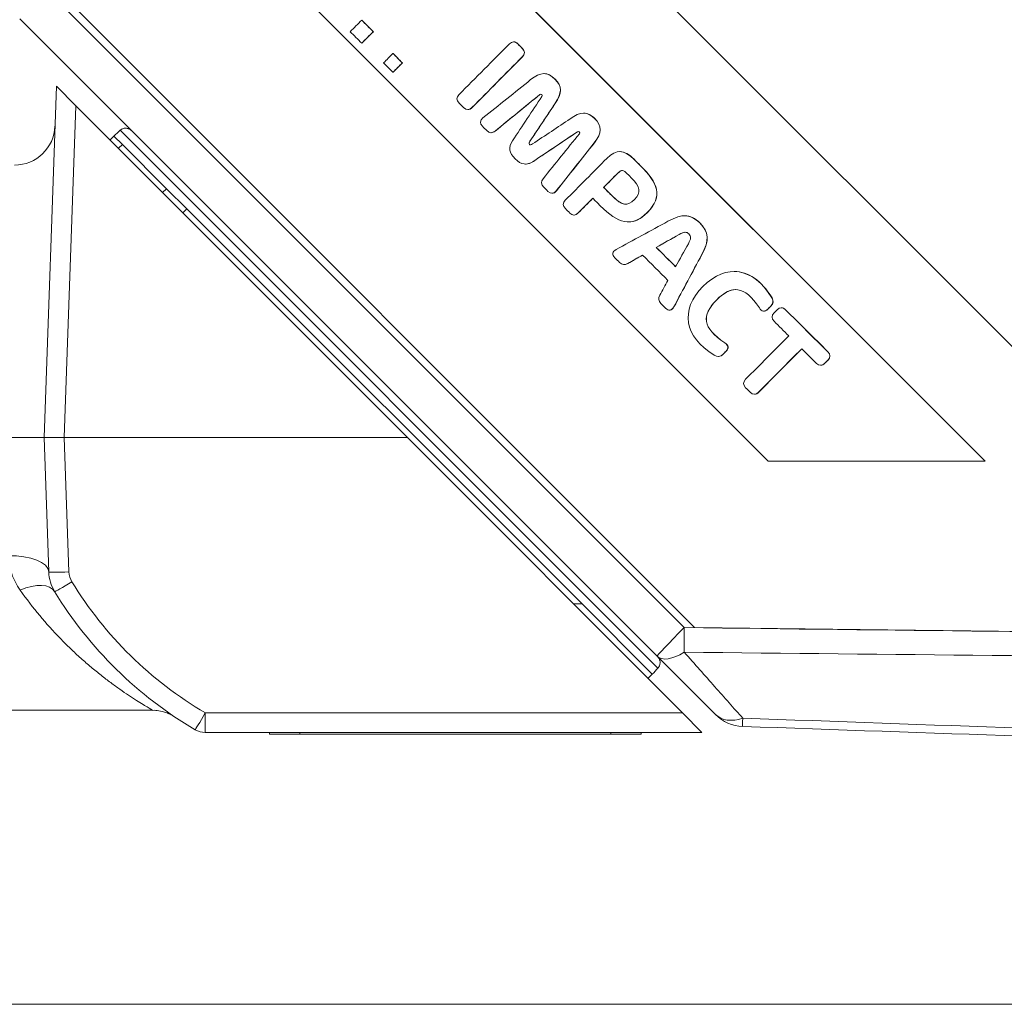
# Model space of a CAD drawing. Header units: millimetres. Extents: x 4 to 836, y 3 to 589.
# Tile 55 of 94: x 477 to 502, y 274 to 298. Entities that reach past the tile are written whole.
import ezdxf

# ---------------------------------------------------------------- set-up
doc = ezdxf.new("R2010")
doc.units = ezdxf.units.MM
doc.layers.add('1', color=7, linetype='Continuous', true_color=0xffffff)
doc.styles.add('ideas_simplex', font='simplex.shx')
doc.dimstyles.get("Standard").update_dxf_attribs({"dimtxt": 0.18, "dimasz": 0.18, "dimexe": 0.18, "dimexo": 0.0625, "dimgap": 0.09, "dimtad": 0, "dimtih": 1, "dimtoh": 1, "dimdec": 4, "dimzin": 0, "dimdsep": 46, "dimtxsty": 'Standard', "dimcen": 0.09, "dimadec": 0, "dimazin": 0, "dimtfac": 1, "dimtdec": 4, "dimtofl": 0, "dimtmove": 0, "dimatfit": 3, "dimfxl": 1, "dimtolj": 1, "dimtzin": 0, "dimarcsym": 0})

# ---------------------------------------------------------------- blocks, each defined once
blk = doc.blocks.new('_U0')
at = {"layer": '1', "color": 87, "lineweight": 25}
for p, q in [((490.370602, 401.966338), (488.870602, 401.966338)), ((488.870602, 401.966338), (488.870602, 396.341338)), ((506.045602, 401.966338), (504.545602, 401.966338)), ((506.045602, 396.341338), (506.045602, 401.966338)), ((488.870602, 396.341338), (490.370602, 396.341338)), ((504.545602, 396.341338), (506.045602, 396.341338))]:
    blk.add_line(p, q, dxfattribs=at)
at = {"layer": '1', "color": 152, "lineweight": 13}
for p, q in [((470.308102, 350.295244), (470.308102, 396.841338)), ((524.608102, 306.969726), (524.608102, 396.841338))]:
    blk.add_line(p, q, dxfattribs=at)
at = {"layer": '1', "color": 27, "lineweight": 13}
blk.add_line((470.308102, 394.841338), (524.608102, 394.841338), dxfattribs=at)
at = {"layer": '1', "color": 27, "lineweight": 18}
for points in [[(470.308102, 394.841338), (473.3081, 395.370319), (473.308104, 394.312357)], [(524.608102, 394.841338), (521.608104, 394.312357), (521.6081, 395.370319)]]:
    blk.add_solid(points, dxfattribs=at)
at = {"layer": '1', "color": 87, "linetype": 'Continuous', "lineweight": 25, "char_height": 3, "attachment_point": 7, "line_spacing_factor": 1.204819, "style": 'ideas_simplex'}
for s, insert in [('\\W1.2097;54,3', (491.827102, 404.101338)), ('\\W1.1692;2.138', (490.342102, 396.788838))]:
    blk.add_mtext(s, dxfattribs=dict(at, insert=insert))

msp = doc.modelspace()

# ---------------------------------------------------------------- linework, layer by layer
at = {"layer": '1', "color": 18, "linetype": 'Continuous', "lineweight": 18}
for p, q in [((509.005, 282.825), (478.523, 313.325)), ((509.008, 282.825), (478.527, 313.325)), ((478.523, 298.508), (494.014, 283.008)), ((494.014, 283.008), (509.005, 282.825)), ((483.494, 280.367), (483.494, 280.407)), ((492.694, 280.407), (492.694, 280.367)), ((484.244, 280.367), (483.494, 280.367)), ((491.944, 280.367), (484.244, 280.367)), ((492.694, 280.367), (491.944, 280.367))]:
    msp.add_line(p, q, dxfattribs=at)
at = {"layer": '1', "color": 7, "linetype": 'Continuous', "lineweight": 18}
for p, q in [((501.206, 287.125), (483.565, 304.777)), ((501.209, 287.125), (483.567, 304.779)), ((481.163, 301.806), (495.835, 287.125)), ((495.835, 287.125), (501.206, 287.125)), ((501.206, 287.125), (501.209, 287.125))]:
    msp.add_line(p, q, dxfattribs=at)
at = {"layer": '1', "color": 252, "linetype": 'Continuous', "lineweight": 13}
for p, q in [((478.273, 298.489), (493.759, 283.002)), ((493.109, 282.001), (479.793, 295.317)), ((479.849, 294.968), (479.752, 294.872)), ((480.847, 293.775), (480.945, 293.872)), ((481.445, 293.372), (481.346, 293.275)), ((491.018, 283.588), (491.229, 283.588))]:
    msp.add_line(p, q, dxfattribs=at)
at = {"layer": '1', "color": 252, "linetype": 'Continuous', "lineweight": 18}
for p, q in [((493.087, 282.295), (477.308, 298.074)), ((479.545, 295.079), (479.641, 295.175)), ((479.641, 295.175), (479.849, 294.968)), ((479.849, 294.968), (480.945, 293.872)), ((480.945, 293.872), (481.445, 293.372)), ((491.229, 283.588), (481.445, 293.372)), ((491.229, 283.588), (492.967, 281.849)), ((494.534, 280.849), (493.087, 282.295)), ((492.967, 281.849), (492.861, 281.743))]:
    msp.add_line(p, q, dxfattribs=at)
at = {"layer": '1', "color": 163, "linetype": 'Continuous', "lineweight": 18}
for p, q in [((485.776, 298.046), (485.779, 298.046)), ((486.061, 297.76), (486.064, 297.76)), ((485.776, 297.475), (485.779, 297.475)), ((486.548, 297.22), (486.551, 297.22)), ((486.78, 296.988), (486.783, 296.988)), ((486.548, 296.756), (486.551, 296.756))]:
    msp.add_line(p, q, dxfattribs=at)
at = {"layer": '1', "color": 5, "linetype": 'Continuous', "lineweight": 18}
for p, q in [((489.538, 297.507), (489.534, 297.507)), ((490.287, 296.721), (490.283, 296.721)), ((490.185, 296.205), (490.188, 296.205)), ((488.4, 295.831), (488.404, 295.831)), ((490.555, 295.977), (490.559, 295.977)), ((491.275, 295.742), (491.27, 295.742)), ((491.116, 295.282), (491.12, 295.282)), ((488.977, 295.258), (488.982, 295.258)), ((489.926, 294.967), (489.93, 294.967)), ((492.166, 294.79), (492.162, 294.79)), ((489.83, 294.481), (489.834, 294.481)), ((491.762, 293.904), (491.766, 293.904)), ((490.485, 293.757), (490.489, 293.757)), ((491.029, 293.219), (491.033, 293.219)), ((493.778, 293.201), (493.774, 293.201)), ((492.374, 293.047), (492.378, 293.047)), ((493.63, 292.737), (493.633, 292.737)), ((493.064, 292.418), (493.068, 292.418)), ((494.189, 292.235), (494.193, 292.235)), ((492.27, 291.993), (492.275, 291.993)), ((494.995, 291.82), (494.991, 291.82)), ((496.166, 290.923), (496.162, 290.923)), ((493.394, 290.865), (493.398, 290.865)), ((495.731, 290.841), (495.735, 290.841)), ((494.604, 289.719), (494.608, 289.719)), ((497.133, 289.498), (497.138, 289.498)), ((495.495, 288.782), (495.499, 288.782))]:
    msp.add_line(p, q, dxfattribs=at)
at = {"layer": '1', "color": 5, "linetype": 'Continuous', "lineweight": 13}
for p, q in [((489.751, 297.139), (489.755, 297.139)), ((495.932, 291.169), (495.929, 291.169)), ((497.314, 289.626), (497.318, 289.626))]:
    msp.add_line(p, q, dxfattribs=at)
at = {"layer": '1', "color": 27, "linetype": 'Continuous', "lineweight": 18}
for p, q in [((477.912, 287.707), (478.216, 296.41)), ((478.216, 296.41), (478.698, 295.927)), ((478.698, 295.927), (486.906, 287.707)), ((478.028, 284.381), (477.912, 287.707)), ((478.411, 287.707), (477.912, 287.707)), ((486.906, 287.707), (478.411, 287.707)), ((486.906, 287.707), (493.713, 280.89)), ((468.477, 280.957), (480.593, 280.957)), ((493.713, 280.89), (494.194, 280.407)), ((494.194, 280.407), (481.903, 280.407))]:
    msp.add_line(p, q, dxfattribs=at)
at = {"layer": '1', "color": 27, "linetype": 'Continuous', "lineweight": 13}
for p, q in [((478.698, 295.927), (478.411, 287.707)), ((478.411, 287.707), (478.527, 284.381)), ((481.903, 280.407), (481.903, 280.89)), ((481.903, 280.89), (493.713, 280.89))]:
    msp.add_line(p, q, dxfattribs=at)
at = {"layer": '1', "color": 18, "linetype": 'Continuous', "lineweight": 13}
for p, q in [((484.244, 280.407), (484.244, 280.367)), ((491.944, 280.367), (491.944, 280.407))]:
    msp.add_line(p, q, dxfattribs=at)
at = {"layer": '1', "color": 251, "linetype": 'Continuous', "lineweight": 18}
msp.add_line((450.562, 273.675), (595.158, 273.675), dxfattribs=at)
at = {"layer": '1', "color": 27, "linetype": 'Continuous', "lineweight": 18}
for centre, radius, start, end in [((477.182, 295.457), 1, 269.8976, 358), ((479.027, 284.416), 1, 182, 211.366), ((486.712, 289.1), 10, 211.366, 239.5925), ((481.903, 280.907), 0.5, 239.5925, 270)]:
    msp.add_arc(centre, radius, start, end, dxfattribs=at)
at = {"layer": '1', "color": 27, "linetype": 'Continuous', "lineweight": 13}
for centre, radius, start, end in [((479.027, 284.398), 0.5, 182, 211.366), ((486.712, 289.083), 9.5, 211.366, 239.5925)]:
    msp.add_arc(centre, radius, start, end, dxfattribs=at)
at = {"layer": '1', "color": 252, "linetype": 'Continuous', "lineweight": 18}
msp.add_arc((495.241, 281.556), 1, 225, 268, dxfattribs=at)
at = {"layer": '1', "color": 27, "linetype": 'Continuous', "lineweight": 13}
for centre, major_axis, ratio, start_param, end_param in [((477.028, 284.346), (-0.999, -0.035), 0.433473, 3.141593, 4.697253), ((478.527, 284.398), (0.5, 0.017), 0.034878, 3.141593, 4.711171), ((477.319, 283.375), (-0.854, -0.521), 0.498897, 3.141593, 4.417155), ((478.6, 284.155), (-0.427, -0.26), 0.029804, 0, 1.55263), ((481.903, 280.907), (-0.253, -0.431), 0.017672, 0, 1.540693)]:
    msp.add_ellipse(centre, major_axis=major_axis, ratio=ratio, start_param=start_param, end_param=end_param, dxfattribs=at)
at = {"layer": '1', "color": 252, "linetype": 'Continuous', "lineweight": 13}
for centre, major_axis, ratio, start_param, end_param in [((493.794, 283.002), (-0.707, -0.707), 0.024685, 4.737069, 6.283185), ((493.794, 283.002), (-0.012, -1), 0.034897, 4.712802, 5.366102), ((493.794, 283.002), (-0.707, -0.707), 0.454746, 0, 1.099059), ((495.241, 281.556), (-0.707, -0.707), 0.663424, 0, 0.943903), ((495.241, 281.556), (-0.035, -0.999), 0.011787, 5.63215, 6.283185)]:
    msp.add_ellipse(centre, major_axis=major_axis, ratio=ratio, start_param=start_param, end_param=end_param, dxfattribs=at)
at = {"layer": '1', "color": 163, "linetype": 'Continuous', "lineweight": 18}
for points in [[(485.776, 298.046), (485.681, 297.951), (485.585, 297.855), (485.49, 297.76)], [(486.061, 297.76), (485.966, 297.855), (485.871, 297.951), (485.776, 298.046)], [(486.064, 297.76), (485.969, 297.855), (485.874, 297.951), (485.779, 298.046)], [(485.49, 297.76), (485.585, 297.665), (485.681, 297.57), (485.776, 297.475)], [(485.776, 297.475), (485.871, 297.57), (485.966, 297.665), (486.061, 297.76)], [(485.779, 297.475), (485.874, 297.57), (485.969, 297.665), (486.064, 297.76)], [(486.548, 297.22), (486.47, 297.143), (486.393, 297.065), (486.316, 296.988)], [(486.78, 296.988), (486.702, 297.065), (486.625, 297.143), (486.548, 297.22)], [(486.783, 296.988), (486.706, 297.065), (486.628, 297.143), (486.551, 297.22)], [(486.316, 296.988), (486.393, 296.91), (486.47, 296.833), (486.548, 296.756)], [(486.548, 296.756), (486.625, 296.833), (486.702, 296.91), (486.78, 296.988)], [(486.551, 296.756), (486.628, 296.833), (486.706, 296.91), (486.783, 296.988)]]:
    msp.add_open_spline(points, degree=3, dxfattribs=at)
at = {"layer": '1', "color": 5, "linetype": 'Continuous', "lineweight": 18}
for points, knots in [([(488.183, 296.2), (488.599, 296.619), (489.015, 297.038), (489.43, 297.457), (489.497, 297.524), (489.571, 297.524), (489.637, 297.458), (489.675, 297.42), (489.713, 297.383), (489.751, 297.345), (489.817, 297.279), (489.818, 297.205), (489.751, 297.139)], [0, 0, 0, 0, 0.73731, 0.73731, 0.73731, 0.835407, 0.835407, 0.835407, 0.901939, 0.901939, 0.901939, 1, 1, 1, 1]), ([(489.537, 297.507), (489.572, 297.508), (489.607, 297.491), (489.641, 297.458), (489.678, 297.42), (489.716, 297.383), (489.754, 297.345), (489.821, 297.279), (489.821, 297.205), (489.755, 297.139)], [0, 0, 0, 0, 0.229805, 0.229805, 0.229805, 0.541133, 0.541133, 0.541133, 1, 1, 1, 1]), ([(489.751, 297.139), (489.335, 296.719), (488.92, 296.3), (488.504, 295.881), (488.438, 295.815), (488.364, 295.814), (488.297, 295.881), (488.259, 295.918), (488.221, 295.956), (488.184, 295.993), (488.117, 296.059), (488.117, 296.134), (488.183, 296.2)], [0, 0, 0, 0, 0.737359, 0.737359, 0.737359, 0.835462, 0.835462, 0.835462, 0.901998, 0.901998, 0.901998, 1, 1, 1, 1]), ([(489.755, 297.139), (489.339, 296.719), (488.923, 296.3), (488.507, 295.881), (488.474, 295.848), (488.439, 295.831), (488.404, 295.831)], [0, 0, 0, 0, 0.937742, 0.937742, 0.937742, 1, 1, 1, 1]), ([(488.775, 295.623), (489.169, 295.939), (489.563, 296.255), (489.957, 296.572), (490.202, 296.77), (490.373, 296.767), (490.74, 296.402), (490.735, 296.241), (490.555, 295.977)], [0, 0, 0, 0, 0.527315, 0.527315, 0.527315, 0.763174, 0.763174, 1, 1, 1, 1]), ([(490.289, 296.721), (490.383, 296.721), (490.47, 296.675), (490.744, 296.402), (490.738, 296.241), (490.559, 295.977)], [0, 0, 0, 0, 0.327647, 0.327647, 1, 1, 1, 1]), ([(490.185, 296.205), (489.816, 295.903), (489.447, 295.601), (489.078, 295.3), (489.006, 295.241), (488.936, 295.245), (488.872, 295.309), (488.836, 295.345), (488.8, 295.381), (488.764, 295.416), (488.694, 295.486), (488.699, 295.562), (488.775, 295.623)], [0, 0, 0, 0, 0.696183, 0.696183, 0.696183, 0.808446, 0.808446, 0.808446, 0.882625, 0.882625, 0.882625, 1, 1, 1, 1]), ([(490.188, 296.205), (489.819, 295.903), (489.45, 295.601), (489.081, 295.3), (489.047, 295.272), (489.014, 295.258), (488.981, 295.258)], [0, 0, 0, 0, 0.929037, 0.929037, 0.929037, 1, 1, 1, 1]), ([(491.116, 295.282), (490.752, 295.038), (490.387, 294.793), (490.023, 294.549), (489.858, 294.439), (489.724, 294.463), (489.425, 294.76), (489.399, 294.895), (489.508, 295.06), (489.75, 295.426), (489.992, 295.792), (490.234, 296.158)], [0, 0, 0, 0, 0.361895, 0.361895, 0.361895, 0.500133, 0.500133, 0.638066, 0.638066, 0.638066, 1, 1, 1, 1]), ([(490.234, 296.158), (490.247, 296.175), (490.248, 296.189), (490.218, 296.219), (490.202, 296.219), (490.185, 296.205)], [0, 0, 0, 0, 0.486654, 0.486654, 1, 1, 1, 1]), ([(490.555, 295.977), (490.35, 295.667), (490.144, 295.357), (489.939, 295.046), (489.911, 295.005), (489.912, 294.981), (489.926, 294.967)], [0, 0, 0, 0, 0.927557, 0.927557, 0.927557, 1, 1, 1, 1]), ([(490.559, 295.977), (490.353, 295.667), (490.148, 295.357), (489.942, 295.046), (489.914, 295.005), (489.915, 294.981), (489.93, 294.967)], [0, 0, 0, 0, 0.927557, 0.927557, 0.927557, 1, 1, 1, 1]), ([(490.933, 295.602), (491.195, 295.783), (491.356, 295.791), (491.723, 295.426), (491.727, 295.254), (491.532, 295.008), (491.218, 294.612), (490.905, 294.215), (490.591, 293.818), (490.531, 293.742), (490.455, 293.737), (490.385, 293.806), (490.349, 293.842), (490.313, 293.878), (490.277, 293.914), (490.213, 293.977), (490.208, 294.047), (490.266, 294.119), (490.565, 294.491), (490.864, 294.862), (491.163, 295.233)], [0, 0, 0, 0, 0.137824, 0.137824, 0.275635, 0.275635, 0.275635, 0.583207, 0.583207, 0.583207, 0.632207, 0.632207, 0.632207, 0.663056, 0.663056, 0.663056, 0.709871, 0.709871, 0.709871, 1, 1, 1, 1]), ([(491.27, 295.742), (491.366, 295.743), (491.452, 295.699), (491.727, 295.426), (491.731, 295.254), (491.535, 295.008), (491.221, 294.612), (490.908, 294.215), (490.595, 293.818), (490.563, 293.778), (490.526, 293.757), (490.489, 293.757)], [0, 0, 0, 0, 0.12709, 0.12709, 0.382325, 0.382325, 0.382325, 0.951969, 0.951969, 0.951969, 1, 1, 1, 1]), ([(491.12, 295.282), (490.755, 295.038), (490.391, 294.793), (490.026, 294.549), (489.957, 294.502), (489.893, 294.48), (489.831, 294.481)], [0, 0, 0, 0, 0.861141, 0.861141, 0.861141, 1, 1, 1, 1]), ([(491.163, 295.233), (491.176, 295.251), (491.176, 295.266), (491.147, 295.296), (491.132, 295.294), (491.116, 295.282)], [0, 0, 0, 0, 0.510903, 0.510903, 1, 1, 1, 1]), ([(490.815, 293.585), (491.158, 293.931), (491.502, 294.277), (491.845, 294.623), (492.077, 294.857), (492.273, 294.84), (492.515, 294.599), (492.566, 294.549), (492.617, 294.498), (492.668, 294.447), (493.106, 294.012), (493.239, 293.683), (492.449, 292.888), (492.118, 293.016), (491.68, 293.451), (491.618, 293.512), (491.556, 293.573), (491.495, 293.635)], [0, 0, 0, 0, 0.26844, 0.26844, 0.26844, 0.411497, 0.411497, 0.411497, 0.451149, 0.451149, 0.451149, 0.701467, 0.701467, 0.952147, 0.952147, 0.952147, 1, 1, 1, 1]), ([(492.163, 294.79), (492.277, 294.79), (492.391, 294.726), (492.518, 294.599), (492.569, 294.549), (492.621, 294.498), (492.672, 294.447), (493.11, 294.012), (493.242, 293.683), (492.683, 293.12), (492.53, 293.046), (492.376, 293.047)], [0, 0, 0, 0, 0.160074, 0.160074, 0.160074, 0.244567, 0.244567, 0.244567, 0.777956, 0.777956, 1, 1, 1, 1]), ([(492.528, 293.603), (492.704, 293.78), (492.672, 293.917), (492.44, 294.148), (492.398, 294.19), (492.356, 294.232), (492.313, 294.274), (492.235, 294.352), (492.181, 294.325), (492.114, 294.259), (491.997, 294.14), (491.879, 294.022), (491.762, 293.904)], [0, 0, 0, 0, 0.413632, 0.413632, 0.413632, 0.528856, 0.528856, 0.528856, 0.678778, 0.678778, 0.678778, 1, 1, 1, 1]), ([(492.226, 294.322), (492.19, 294.322), (492.156, 294.297), (492.118, 294.259), (492, 294.14), (491.883, 294.022), (491.766, 293.904)], [0, 0, 0, 0, 0.210058, 0.210058, 0.210058, 1, 1, 1, 1]), ([(491.762, 293.904), (491.835, 293.831), (491.908, 293.758), (491.982, 293.685), (492.214, 293.455), (492.353, 293.427), (492.528, 293.603)], [0, 0, 0, 0, 0.324315, 0.324315, 0.324315, 1, 1, 1, 1]), ([(491.766, 293.904), (491.839, 293.831), (491.912, 293.758), (491.985, 293.685), (492.118, 293.553), (492.221, 293.487), (492.317, 293.489)], [0, 0, 0, 0, 0.455508, 0.455508, 0.455508, 1, 1, 1, 1]), ([(491.495, 293.635), (491.374, 293.513), (491.253, 293.391), (491.133, 293.27), (491.067, 293.203), (490.993, 293.203), (490.926, 293.269), (490.889, 293.305), (490.853, 293.342), (490.816, 293.378), (490.749, 293.445), (490.749, 293.519), (490.815, 293.585)], [0, 0, 0, 0, 0.450739, 0.450739, 0.450739, 0.657245, 0.657245, 0.657245, 0.793455, 0.793455, 0.793455, 1, 1, 1, 1]), ([(491.498, 293.635), (491.378, 293.513), (491.257, 293.391), (491.136, 293.27), (491.102, 293.235), (491.066, 293.219), (491.03, 293.219)], [0, 0, 0, 0, 0.809249, 0.809249, 0.809249, 1, 1, 1, 1]), ([(492.727, 292.227), (492.605, 292.157), (492.482, 292.088), (492.36, 292.019), (492.285, 291.977), (492.217, 291.986), (492.157, 292.046), (492.118, 292.085), (492.079, 292.123), (492.041, 292.161), (491.966, 292.235), (491.978, 292.315), (492.07, 292.365), (492.499, 292.598), (492.927, 292.83), (493.355, 293.064), (493.716, 293.261), (493.918, 293.245), (494.367, 292.8), (494.39, 292.593), (494.189, 292.235)], [0, 0, 0, 0, 0.099151, 0.099151, 0.099151, 0.151582, 0.151582, 0.151582, 0.189943, 0.189943, 0.189943, 0.24874, 0.24874, 0.24874, 0.592414, 0.592414, 0.592414, 0.795994, 0.795994, 1, 1, 1, 1]), ([(493.775, 293.201), (493.911, 293.202), (494.026, 293.142), (494.37, 292.8), (494.394, 292.593), (494.193, 292.235)], [0, 0, 0, 0, 0.349165, 0.349165, 1, 1, 1, 1]), ([(493.862, 292.507), (493.931, 292.635), (493.932, 292.693), (493.815, 292.809), (493.758, 292.808), (493.63, 292.737)], [0, 0, 0, 0, 0.499807, 0.499807, 1, 1, 1, 1]), ([(492.731, 292.227), (492.608, 292.157), (492.486, 292.088), (492.363, 292.019), (492.333, 292.002), (492.303, 291.993), (492.275, 291.993)], [0, 0, 0, 0, 0.822726, 0.822726, 0.822726, 1, 1, 1, 1]), ([(494.189, 292.235), (493.96, 291.805), (493.73, 291.374), (493.5, 290.944), (493.451, 290.852), (493.372, 290.839), (493.297, 290.913), (493.258, 290.951), (493.219, 290.99), (493.18, 291.029), (493.12, 291.09), (493.111, 291.157), (493.152, 291.232)], [0, 0, 0, 0, 0.696265, 0.696265, 0.696265, 0.815256, 0.815256, 0.815256, 0.894008, 0.894008, 0.894008, 1, 1, 1, 1]), ([(494.193, 292.235), (493.963, 291.805), (493.734, 291.374), (493.504, 290.944), (493.476, 290.892), (493.438, 290.865), (493.398, 290.865)], [0, 0, 0, 0, 0.911807, 0.911807, 0.911807, 1, 1, 1, 1]), ([(494.5, 289.752), (493.755, 290.203), (493.648, 290.871), (494.799, 292.03), (495.472, 291.924), (495.929, 291.169)], [0, 0, 0, 0, 0.498009, 0.498009, 1, 1, 1, 1]), ([(495.929, 291.169), (495.974, 291.094), (495.962, 291.025), (495.902, 290.964), (495.877, 290.939), (495.852, 290.914), (495.827, 290.889), (495.754, 290.816), (495.679, 290.828), (495.619, 290.918), (495.245, 291.481), (494.934, 291.494), (494.182, 290.737), (494.198, 290.426), (494.763, 290.055), (494.854, 289.996), (494.866, 289.921), (494.794, 289.848), (494.769, 289.822), (494.744, 289.797), (494.719, 289.772), (494.658, 289.711), (494.585, 289.701), (494.5, 289.752)], [0, 0, 0, 0, 0.058732, 0.058732, 0.058732, 0.086494, 0.086494, 0.086494, 0.151998, 0.151998, 0.151998, 0.498094, 0.498094, 0.844051, 0.844051, 0.844051, 0.909595, 0.909595, 0.909595, 0.937357, 0.937357, 0.937357, 1, 1, 1, 1]), ([(495.037, 291.374), (494.884, 291.375), (494.729, 291.284), (494.186, 290.737), (494.202, 290.426), (494.766, 290.055), (494.857, 289.996), (494.87, 289.921), (494.797, 289.848), (494.772, 289.822), (494.747, 289.797), (494.722, 289.772), (494.688, 289.738), (494.65, 289.72), (494.609, 289.719)], [0, 0, 0, 0, 0.245509, 0.245509, 0.795753, 0.795753, 0.795753, 0.9, 0.9, 0.9, 0.944155, 0.944155, 0.944155, 1, 1, 1, 1]), ([(495.932, 291.169), (495.977, 291.094), (495.965, 291.025), (495.905, 290.964), (495.88, 290.939), (495.855, 290.914), (495.83, 290.889), (495.797, 290.856), (495.764, 290.84), (495.732, 290.841)], [0, 0, 0, 0, 0.506518, 0.506518, 0.506518, 0.74594, 0.74594, 0.74594, 1, 1, 1, 1]), ([(496.346, 290.227), (496.225, 290.348), (496.103, 290.468), (495.982, 290.589), (495.916, 290.655), (495.916, 290.729), (495.982, 290.795), (496.007, 290.821), (496.033, 290.847), (496.058, 290.873), (496.125, 290.939), (496.199, 290.94), (496.265, 290.874), (496.615, 290.526), (496.964, 290.179), (497.314, 289.832), (497.38, 289.766), (497.38, 289.692), (497.314, 289.626)], [0, 0, 0, 0, 0.182671, 0.182671, 0.182671, 0.266478, 0.266478, 0.266478, 0.305409, 0.305409, 0.305409, 0.389366, 0.389366, 0.389366, 0.916165, 0.916165, 0.916165, 1, 1, 1, 1]), ([(496.164, 290.923), (496.199, 290.924), (496.235, 290.907), (496.269, 290.874), (496.618, 290.526), (496.968, 290.179), (497.317, 289.832), (497.384, 289.766), (497.384, 289.692), (497.318, 289.626)], [0, 0, 0, 0, 0.065125, 0.065125, 0.065125, 0.871649, 0.871649, 0.871649, 1, 1, 1, 1]), ([(496.667, 289.909), (496.311, 289.55), (495.955, 289.191), (495.599, 288.833), (495.533, 288.766), (495.459, 288.765), (495.392, 288.831), (495.355, 288.869), (495.317, 288.907), (495.279, 288.944), (495.212, 289.011), (495.212, 289.085), (495.278, 289.151), (495.634, 289.51), (495.99, 289.869), (496.346, 290.227)], [0, 0, 0, 0, 0.413825, 0.413825, 0.413825, 0.478125, 0.478125, 0.478125, 0.521836, 0.521836, 0.521836, 0.586136, 0.586136, 0.586136, 1, 1, 1, 1]), ([(496.67, 289.909), (496.314, 289.55), (495.958, 289.191), (495.603, 288.833), (495.57, 288.8), (495.535, 288.783), (495.501, 288.782)], [0, 0, 0, 0, 0.928802, 0.928802, 0.928802, 1, 1, 1, 1]), ([(497.314, 289.626), (497.289, 289.6), (497.263, 289.574), (497.237, 289.548), (497.172, 289.482), (497.097, 289.481), (497.031, 289.547), (496.909, 289.668), (496.788, 289.788), (496.667, 289.909)], [0, 0, 0, 0, 0.127562, 0.127562, 0.127562, 0.401794, 0.401794, 0.401794, 1, 1, 1, 1]), ([(497.318, 289.626), (497.292, 289.6), (497.266, 289.574), (497.241, 289.548), (497.209, 289.516), (497.175, 289.499), (497.141, 289.498)], [0, 0, 0, 0, 0.48968, 0.48968, 0.48968, 1, 1, 1, 1])]:
    msp.add_open_spline(points, degree=3, knots=knots, dxfattribs=at)
for points in [[(490.006, 294.98), (490.315, 295.187), (490.624, 295.395), (490.933, 295.602)], [(489.926, 294.967), (489.941, 294.952), (489.966, 294.95), (490.006, 294.98)], [(493.63, 292.737), (493.441, 292.631), (493.253, 292.524), (493.064, 292.418)], [(493.633, 292.737), (493.445, 292.631), (493.256, 292.524), (493.068, 292.418)], [(493.786, 292.792), (493.748, 292.792), (493.7, 292.774), (493.633, 292.737)], [(493.064, 292.418), (493.225, 292.259), (493.385, 292.099), (493.545, 291.94)], [(493.068, 292.418), (493.227, 292.259), (493.387, 292.101), (493.547, 291.942)], [(493.545, 291.94), (493.651, 292.129), (493.756, 292.318), (493.862, 292.507)], [(493.357, 291.601), (493.147, 291.81), (492.937, 292.018), (492.727, 292.227)], [(494.997, 291.82), (495.341, 291.819), (495.672, 291.599), (495.932, 291.169)], [(493.152, 291.232), (493.22, 291.355), (493.288, 291.478), (493.357, 291.601)]]:
    msp.add_open_spline(points, degree=3, dxfattribs=at)
at = {"layer": '1', "color": 252, "linetype": 'Continuous', "lineweight": 18}
for points in [[(479.793, 295.317), (479.742, 295.269), (479.692, 295.222), (479.641, 295.175)], [(493.109, 282.001), (493.061, 281.95), (493.014, 281.9), (492.967, 281.849)], [(509.008, 280.074), (504.407, 280.235), (499.807, 280.396), (495.206, 280.556)]]:
    msp.add_open_spline(points, degree=3, dxfattribs=at)
for points in [[(480.071, 295.312), (480.066, 295.316), (480.061, 295.321), (480.052, 295.329), (480.046, 295.333), (480.03, 295.343), (480.019, 295.349), (480.002, 295.357), (479.996, 295.359), (479.983, 295.363), (479.977, 295.365), (479.958, 295.369), (479.946, 295.37), (479.92, 295.37), (479.907, 295.369), (479.882, 295.365), (479.87, 295.362), (479.852, 295.355), (479.846, 295.352), (479.834, 295.346), (479.829, 295.343), (479.813, 295.333), (479.802, 295.325), (479.793, 295.317)], [(493.104, 282.279), (493.108, 282.274), (493.113, 282.269), (493.121, 282.26), (493.125, 282.254), (493.135, 282.238), (493.141, 282.227), (493.149, 282.21), (493.151, 282.204), (493.155, 282.191), (493.157, 282.185), (493.161, 282.166), (493.162, 282.154), (493.162, 282.128), (493.161, 282.115), (493.157, 282.09), (493.154, 282.078), (493.147, 282.06), (493.144, 282.054), (493.138, 282.042), (493.135, 282.037), (493.125, 282.021), (493.117, 282.01), (493.109, 282.001)]]:
    msp.add_open_spline(points, degree=3, knots=[0, 0, 0, 0, 0.0625, 0.0625, 0.125, 0.125, 0.25, 0.25, 0.3125, 0.3125, 0.375, 0.375, 0.5, 0.5, 0.625, 0.625, 0.75, 0.75, 0.8125, 0.8125, 0.875, 0.875, 1, 1, 1, 1], dxfattribs=at)
at = {"layer": '1', "color": 27, "linetype": 'Continuous', "lineweight": 18}
for points, knots in [([(476.911, 287.707), (476.915, 287.707), (476.919, 287.707), (476.927, 287.707), (476.931, 287.707), (476.944, 287.707), (476.968, 287.707), (476.993, 287.707), (477.042, 287.707), (477.075, 287.707), (477.123, 287.707), (477.139, 287.707), (477.171, 287.707), (477.187, 287.707), (477.234, 287.707), (477.295, 287.707), (477.369, 287.707), (477.412, 287.707), (477.44, 287.707), (477.454, 287.707), (477.522, 287.707), (477.572, 287.707), (477.642, 287.707), (477.664, 287.707), (477.695, 287.707), (477.705, 287.707), (477.725, 287.707), (477.734, 287.707), (477.78, 287.707), (477.81, 287.707), (477.842, 287.707), (477.848, 287.707), (477.859, 287.707), (477.864, 287.707), (477.878, 287.707), (477.886, 287.707), (477.905, 287.707), (477.912, 287.707), (477.912, 287.707)], [0, 0, 0, 0, 0.007814, 0.007814, 0.015627, 0.015627, 0.031255, 0.062509, 0.062509, 0.125019, 0.125019, 0.156274, 0.156274, 0.187528, 0.187528, 0.250038, 0.312547, 0.343802, 0.343802, 0.375057, 0.375057, 0.500076, 0.500076, 0.562585, 0.562585, 0.59384, 0.59384, 0.625095, 0.625095, 0.750113, 0.750113, 0.781368, 0.781368, 0.812623, 0.812623, 0.875132, 0.875132, 1, 1, 1, 1]), ([(480.593, 280.953), (480.62, 280.955), (480.701, 280.956), (480.825, 280.934), (480.948, 280.895), (481.023, 280.863), (481.054, 280.846), (481.057, 280.844)], [0, 0, 0, 0, 0.168454, 0.501211, 0.773197, 0.97724, 1, 1, 1, 1])]:
    msp.add_open_spline(points, degree=3, knots=knots, dxfattribs=at)
at = {"layer": '1', "color": 27, "linetype": 'Continuous', "lineweight": 13}
for points, knots in [([(477.319, 283.934), (477.276, 283.996), (477.237, 284.06), (477.169, 284.192), (477.139, 284.261), (477.108, 284.35), (477.102, 284.368), (477.091, 284.404), (477.085, 284.422), (477.071, 284.477), (477.062, 284.514), (477.04, 284.626), (477.031, 284.702), (477.028, 284.78)], [0, 0, 0, 0, 0.25, 0.25, 0.5, 0.5, 0.5625, 0.5625, 0.625, 0.625, 0.75, 0.75, 1, 1, 1, 1]), ([(480.596, 280.957), (480.596, 280.957), (480.596, 280.957), (480.587, 280.962), (480.564, 280.976), (480.559, 280.979), (480.547, 280.986), (480.528, 280.997), (480.505, 281.011), (480.452, 281.042), (480.41, 281.068), (480.312, 281.128), (480.257, 281.162), (480.182, 281.211), (480.167, 281.22), (480.135, 281.241), (480.119, 281.251), (480.071, 281.283), (480.037, 281.305), (479.935, 281.374), (479.863, 281.423), (479.716, 281.527), (479.639, 281.582), (479.483, 281.698), (479.403, 281.76), (479.241, 281.888), (479.158, 281.955), (478.991, 282.096), (478.906, 282.169), (478.778, 282.284), (478.736, 282.323), (478.65, 282.402), (478.607, 282.443), (478.478, 282.566), (478.393, 282.652), (478.137, 282.915), (477.969, 283.102), (477.638, 283.499), (477.476, 283.709), (477.319, 283.934)], [0, 0, 0, 0, 0.00025, 0.062734, 0.062734, 0.078355, 0.078355, 0.093977, 0.125219, 0.125219, 0.187703, 0.187703, 0.250187, 0.250187, 0.265809, 0.265809, 0.28143, 0.28143, 0.312672, 0.312672, 0.375156, 0.375156, 0.437641, 0.437641, 0.500125, 0.500125, 0.562609, 0.562609, 0.625094, 0.625094, 0.656336, 0.656336, 0.687578, 0.687578, 0.750062, 0.750062, 0.875031, 0.875031, 1, 1, 1, 1])]:
    msp.add_open_spline(points, degree=3, knots=knots, dxfattribs=at)
at = {"layer": '1', "color": 252, "linetype": 'Continuous', "lineweight": 13}
for points in [[(493.759, 283.002), (498.819, 282.942), (503.879, 282.884), (508.938, 282.826)], [(509.008, 282.236), (503.925, 282.288), (498.842, 282.341), (493.759, 282.394)], [(495.206, 280.761), (499.807, 280.596), (504.407, 280.431), (509.008, 280.267)]]:
    msp.add_open_spline(points, degree=3, dxfattribs=at)
msp.add_open_spline([(493.759, 282.394), (493.89, 282.247), (494.019, 282.101), (494.271, 281.817), (494.394, 281.677), (494.636, 281.404), (494.754, 281.271), (494.985, 281.01), (495.097, 280.883), (495.206, 280.761)], degree=3, knots=[0, 0, 0, 0, 0.25, 0.25, 0.5, 0.5, 0.75, 0.75, 1, 1, 1, 1], dxfattribs=at)

# ---------------------------------------------------------------- dimensions: what is measured, and where the dimension line sits
at = {"layer": '1', "color": 87, "linetype": 'Continuous', "lineweight": 25}
dim = msp.add_linear_dim(base=(470.308, 394.841), p1=(524.608, 295.924), p2=(470.308, 347.795), text='<>\\P[\\C87;{\\H1.00x;\\Fsimplex.shx;2.138\\Fsimplex.shx;}\\C87; ]', dimstyle='Standard', override={"dimtxt": 3, "dimasz": 3, "dimexe": 2, "dimexo": 2.5, "dimgap": 1.5, "dimtad": 1, "dimtih": 0, "dimtoh": 0, "dimdec": 1, "dimlfac": 1, "dimzin": 8, "dimdsep": 44, "dimlunit": 2, "dimtxsty": 'ideas_simplex', "dimsah": 1, "dimse1": 0, "dimse2": 0, "dimsd1": 0, "dimsd2": 0, "dimclrd": 27, "dimclre": 152, "dimclrt": 87, "dimtol": 0, "dimtm": -0.1, "dimtfac": 0.5, "dimtdec": 2, "dimtofl": 1, "dimtmove": 0, "dimtzin": 8, "dimlwd": 13, "dimlwe": 13}, dxfattribs=at)
dim.commit()
dim.dimension.update_dxf_attribs({"geometry": '_U0', "text_midpoint": (497.458, 394.841), "dimtype": 160})

doc.saveas('drawing.dxf')
